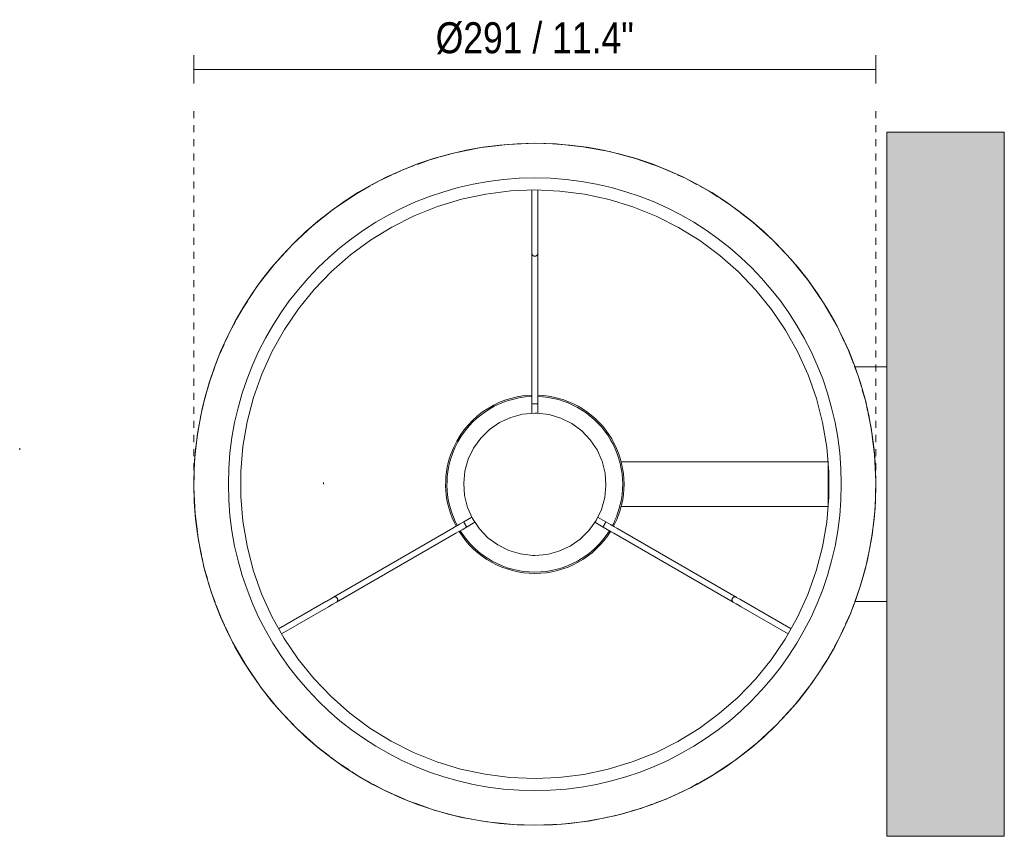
# Model space of a CAD drawing. Header units: millimetres. Extents: x -6725 to -4605, y -404 to 6777.
# Tile 2 of 2: x -6347 to -5927, y 6429 to 6777. Entities that reach past the tile are written whole.
import ezdxf

# ---------------------------------------------------------------- set-up
doc = ezdxf.new("R2010")
doc.units = ezdxf.units.MM
doc.linetypes.add('Dash', pattern=[6, 3, -3])
for name, color, linetype, lineweight in [('Cotas', 7, 'Continuous', 9), ('Cotas-6', 7, 'Continuous', 9), ('Lighthing Fixture Detail Wide Black', 7, 'Continuous', 20), ('Luminarias', 7, 'Continuous', 20), ('Muros', 7, 'Continuous', 9)]:
    doc.layers.add(name, color=color, linetype=linetype, lineweight=lineweight)
doc.layers.add('Lighthing Fixture Dim Grey Dash', color=7, linetype='Dash', lineweight=9, true_color=0xd2d2d2)
doc.layers.add('Lighthing Fixture Dim Grey SOL', color=7, linetype='Continuous', lineweight=9, true_color=0x5b5b5b)
doc.styles.add('Arial Narrow', font='ARIALN.TTF', dxfattribs={"height": 13.2})
doc.dimstyles.new('FARO_-_2_2mm_Arial_Narrow_mm_Inch_Left', dxfattribs={"dimscale": 304.8, "dimtxt": 13.509289, "dimasz": 0, "dimexe": 0.019685, "dimexo": 0.0625, "dimgap": 0.009843, "dimtad": 1, "dimdec": 0, "dimzin": 0, "dimdsep": 46, "dimtxsty": 'Arial Narrow', "dimblk1": 'NONE', "dimblk2": 'NONE', "dimsah": 1, "dimcen": 0.09, "dimadec": 0, "dimazin": 0, "dimtfac": 1, "dimtdec": 4, "dimtix": 1, "dimtmove": 0, "dimatfit": 3, "dimfxl": 0.019685, "dimfxlon": 1, "dimtvp": 1, "dimtolj": 1, "dimtzin": 0, "dimarcsym": 2})

# ---------------------------------------------------------------- blocks, each defined once
blk = doc.blocks.new('windsor_walllamp - 20300 SAVOY White structure wall lamp 20310 Shade-467342-Planta_PDF')
at = {"layer": 'Luminarias'}
for p, q in [((-3420.21, 6704.84), (-3420.21, 6681.66)), ((-3417.71, 6681.66), (-3417.71, 6704.84)), ((-3420.21, 6677.79), (-3420.21, 6619.13)), ((-3417.71, 6619.13), (-3417.71, 6677.79)), ((-3268.96, 6629.5), (-3282.57, 6629.5)), ((-3558.26, 6620.46), (-3558.29, 6620.36)), ((-3420.21, 6613.76), (-3420.21, 6609.64)), ((-3417.71, 6609.64), (-3417.71, 6613.76)), ((-3293.96, 6589), (-3382.18, 6589)), ((-3293.96, 6589), (-3293.96, 6589.33)), ((-3382.18, 6570), (-3293.96, 6570)), ((-3293.96, 6569.66), (-3293.96, 6570)), ((-3445.73, 6565.48), (-3449.26, 6563.45)), ((-3388.66, 6563.45), (-3392.2, 6565.49)), ((-3453.91, 6560.76), (-3504.71, 6531.43)), ((-3448.01, 6561.28), (-3444.52, 6563.3)), ((-3393.46, 6563.33), (-3389.91, 6561.28)), ((-3333.21, 6531.43), (-3384.01, 6560.76)), ((-3503.46, 6529.27), (-3452.66, 6558.6)), ((-3385.26, 6558.6), (-3334.46, 6529.27)), ((-3279.66, 6538.53), (-3279.63, 6538.63)), ((-3508.06, 6529.5), (-3528.09, 6517.93)), ((-3526.87, 6515.75), (-3506.81, 6527.33)), ((-3331.11, 6527.33), (-3311.05, 6515.75)), ((-3309.83, 6517.93), (-3329.86, 6529.5)), ((-3282.57, 6529.5), (-3268.96, 6529.5))]:
    blk.add_line(p, q, dxfattribs=at)
at = {"layer": 'Luminarias', "flags": 128}
for points in [[(-3418.96, 6724.79), (-3430.42, 6724.33), (-3441.81, 6722.98), (-3449.53, 6721.43)], [(-3368.34, 6715.59), (-3376.12, 6718.33), (-3387.2, 6721.27), (-3398.48, 6723.34), (-3409.89, 6724.5), (-3418.96, 6724.79)], [(-3449.93, 6721.35), (-3453.05, 6720.73), (-3459.23, 6718.98)], [(-3460.29, 6718.68), (-3464.08, 6717.6), (-3468.98, 6715.79)], [(-3359.32, 6711.86), (-3365.3, 6714.51), (-3368.27, 6715.56)], [(-3470.36, 6715.27), (-3474.84, 6713.61), (-3478.74, 6711.8)], [(-3350.07, 6707.29), (-3354.82, 6709.86), (-3358.29, 6711.4)], [(-3479.99, 6711.22), (-3485.24, 6708.79), (-3488.31, 6707.06)], [(-3418.96, 6454.1), (-3429.6, 6454.55), (-3440.17, 6455.91), (-3450.58, 6458.15), (-3460.77, 6461.27), (-3470.65, 6465.25), (-3480.16, 6470.05), (-3489.23, 6475.64), (-3497.8, 6481.98), (-3505.79, 6489.02), (-3513.15, 6496.72), (-3519.84, 6505.01), (-3525.8, 6513.85), (-3530.99, 6523.15), (-3535.36, 6532.86), (-3538.9, 6542.91), (-3541.57, 6553.23), (-3543.36, 6563.73), (-3544.25, 6574.34), (-3544.24, 6585), (-3543.32, 6595.61), (-3541.5, 6606.11), (-3538.8, 6616.41), (-3535.23, 6626.45), (-3530.83, 6636.15), (-3525.61, 6645.44), (-3519.63, 6654.26), (-3512.92, 6662.53), (-3505.53, 6670.21), (-3497.52, 6677.23), (-3488.94, 6683.55), (-3479.86, 6689.11), (-3470.33, 6693.89), (-3460.44, 6697.83), (-3450.24, 6700.93), (-3439.82, 6703.14), (-3429.25, 6704.47), (-3418.96, 6704.89)], [(-3489.07, 6706.63), (-3495.23, 6703.16), (-3504.75, 6696.76), (-3513.73, 6689.62), (-3522.12, 6681.81), (-3529.87, 6673.35), (-3536.92, 6664.31), (-3540.76, 6658.51)], [(-3418.96, 6704.89), (-3408.32, 6704.44), (-3397.75, 6703.09), (-3387.34, 6700.84), (-3377.15, 6697.72), (-3367.27, 6693.74), (-3357.75, 6688.94), (-3348.69, 6683.35), (-3340.12, 6677.01), (-3332.13, 6669.97), (-3324.77, 6662.27), (-3318.08, 6653.98), (-3312.12, 6645.14), (-3306.93, 6635.84), (-3302.56, 6626.13), (-3299.02, 6616.08), (-3296.35, 6605.77), (-3294.56, 6595.26), (-3293.67, 6584.65), (-3293.68, 6573.99), (-3294.6, 6563.38), (-3296.42, 6552.88), (-3299.12, 6542.58), (-3302.69, 6532.54), (-3307.09, 6522.84), (-3312.31, 6513.55), (-3318.29, 6504.73), (-3325, 6496.46), (-3332.39, 6488.78), (-3340.4, 6481.76), (-3348.98, 6475.44), (-3358.06, 6469.88), (-3367.59, 6465.11), (-3377.48, 6461.16), (-3387.68, 6458.06), (-3398.1, 6455.85), (-3408.67, 6454.52), (-3418.96, 6454.1)], [(-3341, 6701.97), (-3344.74, 6704.4), (-3348.8, 6706.6)], [(-3332.21, 6695.92), (-3335.12, 6698.15), (-3339.81, 6701.2)], [(-3287.12, 6640.31), (-3290.22, 6646.84), (-3295.93, 6656.78), (-3302.41, 6666.24), (-3309.61, 6675.17), (-3317.5, 6683.49), (-3326.02, 6691.17), (-3331.42, 6695.32)], [(-3420.21, 6681.66), (-3420.21, 6679.57), (-3420.21, 6678.03), (-3420.21, 6677.79)], [(-3417.71, 6677.79), (-3417.71, 6679.19), (-3417.71, 6681.18), (-3417.71, 6681.66)], [(-3541.27, 6657.73), (-3543.24, 6654.75), (-3545.99, 6649.78)], [(-3546.67, 6648.55), (-3548.79, 6644.71), (-3550.74, 6640.42)], [(-3551.34, 6639.09), (-3553.53, 6634.27), (-3554.85, 6630.63)], [(-3283.22, 6630.98), (-3285.31, 6636.47), (-3286.78, 6639.59)], [(-3555.24, 6629.54), (-3557.43, 6623.48), (-3558.26, 6620.48)], [(-3279.86, 6621.08), (-3281.23, 6625.76), (-3282.74, 6629.72)], [(-3558.34, 6620.16), (-3560.47, 6612.42), (-3562.63, 6601.16), (-3563.89, 6589.76), (-3564.25, 6578.3), (-3563.7, 6566.84), (-3562.73, 6559.21)], [(-3420.21, 6613.76), (-3420.21, 6616.03), (-3420.21, 6617.95), (-3420.21, 6619.13)], [(-3417.71, 6619.13), (-3417.71, 6617.76), (-3417.71, 6615.78), (-3417.71, 6613.76)], [(-3277.19, 6610.83), (-3278.01, 6614.75), (-3279.45, 6619.66)], [(-3418.96, 6609.8), (-3424.17, 6609.35), (-3429.23, 6608.01), (-3433.98, 6605.81), (-3438.28, 6602.84), (-3442.01, 6599.17), (-3445.05, 6594.91), (-3447.31, 6590.19), (-3448.73, 6585.15), (-3449.26, 6579.95), (-3448.89, 6574.73), (-3447.62, 6569.65), (-3445.5, 6564.87), (-3442.59, 6560.52), (-3438.97, 6556.74), (-3434.76, 6553.64), (-3430.08, 6551.3), (-3425.06, 6549.81), (-3419.86, 6549.21), (-3418.96, 6549.19)], [(-3418.96, 6549.19), (-3413.75, 6549.64), (-3408.69, 6550.99), (-3403.94, 6553.18), (-3399.64, 6556.15), (-3395.91, 6559.83), (-3392.87, 6564.08), (-3390.61, 6568.8), (-3389.19, 6573.84), (-3388.66, 6579.04), (-3389.03, 6584.26), (-3390.3, 6589.34), (-3392.42, 6594.12), (-3395.33, 6598.47), (-3398.95, 6602.25), (-3403.16, 6605.35), (-3407.84, 6607.69), (-3412.86, 6609.18), (-3418.06, 6609.79), (-3418.96, 6609.8)], [(-3275.25, 6600.25), (-3275.67, 6603.52), (-3276.94, 6609.61)], [(-3279.56, 6538.88), (-3277.45, 6546.57), (-3275.29, 6557.83), (-3274.03, 6569.23), (-3273.67, 6580.69), (-3274.22, 6592.15), (-3275.19, 6599.79)], [(-3293.96, 6589.33), (-3293.96, 6582.78), (-3293.96, 6579.5)], [(-3293.96, 6579.5), (-3293.96, 6572.89), (-3293.96, 6569.66)], [(-3453.91, 6560.76), (-3452.72, 6561.45), (-3451.01, 6562.44), (-3449.26, 6563.45)], [(-3448.01, 6561.28), (-3449.98, 6560.14), (-3451.64, 6559.18), (-3452.66, 6558.6)], [(-3385.26, 6558.6), (-3386.45, 6559.28), (-3388.16, 6560.27), (-3389.91, 6561.28)], [(-3388.66, 6563.45), (-3386.69, 6562.31), (-3385.03, 6561.35), (-3384.01, 6560.76)], [(-3562.67, 6558.75), (-3562.25, 6555.47), (-3560.98, 6549.38)], [(-3560.73, 6548.16), (-3559.91, 6544.24), (-3558.47, 6539.33)], [(-3558.06, 6537.91), (-3556.69, 6533.24), (-3555.18, 6529.27)], [(-3282.68, 6529.46), (-3280.49, 6535.51), (-3279.66, 6538.52)], [(-3504.71, 6531.43), (-3505.92, 6530.73), (-3507.64, 6529.74), (-3508.06, 6529.5)], [(-3329.86, 6529.5), (-3331.67, 6530.54), (-3333, 6531.31), (-3333.21, 6531.43)], [(-3554.7, 6528.01), (-3552.61, 6522.52), (-3551.14, 6519.4)], [(-3506.81, 6527.33), (-3505, 6528.38), (-3503.67, 6529.15), (-3503.46, 6529.27)], [(-3334.46, 6529.27), (-3333.25, 6528.57), (-3331.53, 6527.57), (-3331.11, 6527.33)], [(-3286.58, 6519.9), (-3284.39, 6524.73), (-3283.07, 6528.36)], [(-3550.79, 6518.68), (-3547.7, 6512.15), (-3541.99, 6502.21), (-3535.51, 6492.75), (-3528.31, 6483.83), (-3520.42, 6475.5), (-3511.9, 6467.82), (-3506.5, 6463.67)], [(-3291.25, 6510.44), (-3289.13, 6514.28), (-3287.18, 6518.57)], [(-3296.65, 6501.26), (-3294.68, 6504.25), (-3291.93, 6509.21)], [(-3348.87, 6452.35), (-3342.69, 6455.83), (-3333.17, 6462.24), (-3324.19, 6469.37), (-3315.8, 6477.18), (-3308.05, 6485.64), (-3301, 6494.68), (-3297.16, 6500.48)], [(-3505.71, 6463.07), (-3502.8, 6460.84), (-3498.11, 6457.79)], [(-3496.92, 6457.02), (-3493.18, 6454.6), (-3489.12, 6452.39)], [(-3487.85, 6451.7), (-3483.1, 6449.13), (-3479.63, 6447.59)], [(-3357.93, 6447.77), (-3352.68, 6450.2), (-3349.61, 6451.93)], [(-3478.6, 6447.13), (-3472.62, 6444.48), (-3469.65, 6443.43)], [(-3367.56, 6443.72), (-3363.08, 6445.38), (-3359.18, 6447.19)], [(-3469.58, 6443.41), (-3461.8, 6440.67), (-3450.72, 6437.72), (-3439.44, 6435.66), (-3428.03, 6434.49), (-3418.96, 6434.21)], [(-3377.63, 6440.31), (-3373.84, 6441.39), (-3368.94, 6443.21)], [(-3387.98, 6437.64), (-3384.87, 6438.26), (-3378.8, 6439.98)], [(-3418.96, 6434.21), (-3407.5, 6434.66), (-3396.11, 6436.01), (-3388.38, 6437.56)]]:
    blk.add_lwpolyline(points, dxfattribs=at)
at = {"layer": 'Luminarias'}
for radius, start, end in [(145.29, 90, 270), (145.29, 270, 90), (130.54, 90, 270), (130.54, 270, 90), (38, 91.8857, 159.7742), (37.43, 91.9143, 159.7742), (38, 339.7742, 88.1147), (37.43, 339.7742, 88.0862), (38, 159.7742, 208.1142), (37.43, 159.7742, 208.124), (37.43, 331.8722, 339.7742), (38, 331.8856, 339.7742), (38, 212, 328.1141), (37.43, 211.9468, 328.0421)]:
    blk.add_arc((-3418.96, 6579.5), radius, start, end, dxfattribs=at)
for centre, major_axis, ratio, start_param, end_param in [((-3418.96, 6677.79), (-1.25, 0), 0.900316, 0, 0.261799), ((-3418.96, 6677.79), (1.25, 0), 0.900316, 6.021386, 6.283185), ((-3418.96, 6677.79), (1.25, 0), 0.900316, 3.403394, 3.665191), ((-3418.96, 6677.79), (1.25, 0), 0.900316, 3.665207, 4.188744), ((-3418.96, 6677.79), (1.25, 0), 0.900316, 4.18879, 4.450564), ((-3418.96, 6677.79), (1.25, 0), 0.900316, 4.45059, 4.974188), ((-3418.96, 6677.79), (1.25, 0), 0.900316, 4.974214, 5.235988), ((-3418.96, 6677.79), (1.25, 0), 0.900316, 5.236034, 5.759571), ((-3418.96, 6677.79), (1.25, 0), 0.900316, 5.759587, 6.021384), ((-3418.96, 6613.76), (1.25, 0), 0.019421, 3.141593, 3.665084), ((-3418.96, 6613.76), (1.25, 0), 0.019421, 3.665191, 3.926881), ((-3418.96, 6613.76), (1.25, 0), 0.019421, 3.926991, 4.188701), ((-3418.96, 6613.76), (1.25, 0), 0.019421, 4.18879, 4.45054), ((-3418.96, 6613.76), (1.25, 0), 0.019421, 4.45059, 4.974188), ((-3418.96, 6613.76), (1.25, 0), 0.019421, 4.974238, 5.235988), ((-3418.96, 6613.76), (1.25, 0), 0.019421, 5.236077, 5.497787), ((-3418.96, 6613.76), (1.25, 0), 0.019421, 5.497897, 5.759587), ((-3418.96, 6613.76), (1.25, 0), 0.019421, 5.759694, 6.283185), ((-3448.63, 6562.36), (-0.62, 1.08), 0.019421, 5.759697, 6.283185), ((-3448.63, 6562.36), (-0.63, 1.08), 0.019421, 5.4979, 5.759587), ((-3448.63, 6562.36), (-0.63, 1.08), 0.019421, 5.23608, 5.497787), ((-3448.63, 6562.36), (-0.63, 1.08), 0.019421, 4.97424, 5.235988), ((-3448.63, 6562.36), (-0.63, 1.08), 0.019421, 4.712391, 4.974188), ((-3448.63, 6562.36), (-0.62, 1.08), 0.019421, 4.45059, 4.712389), ((-3448.63, 6562.36), (-0.62, 1.08), 0.019421, 4.18879, 4.450542), ((-3448.63, 6562.36), (-0.63, 1.08), 0.019421, 3.926991, 4.188703), ((-3448.63, 6562.36), (-0.62, 1.08), 0.019421, 3.665191, 3.926884), ((-3448.63, 6562.36), (-0.62, 1.08), 0.019421, 3.141593, 3.665088), ((-3389.29, 6562.36), (0.62, 1.08), 0.019421, 2.356302, 3.141593), ((-3389.29, 6562.36), (0.63, 1.08), 0.019421, 2.094482, 2.356194), ((-3389.29, 6562.36), (0.63, 1.08), 0.019421, 1.832643, 2.094395), ((-3389.29, 6562.36), (0.63, 1.08), 0.019421, 1.570796, 1.832596), ((-3389.29, 6562.36), (0.63, 1.08), 0.019421, 1.308997, 1.570794), ((-3389.29, 6562.36), (0.63, 1.08), 0.019421, 1.047198, 1.308945), ((-3389.29, 6562.36), (0.62, 1.08), 0.019421, 0.785398, 1.047106), ((-3389.29, 6562.36), (0.62, 1.08), 0.019421, 0.523599, 0.785285), ((-3389.29, 6562.36), (0.62, 1.08), 0.019421, 0, 0.523488), ((-3504.09, 6530.35), (-0.63, 1.08), 0.900316, 6.021388, 6.283185), ((-3504.09, 6530.35), (-0.62, 1.08), 0.900316, 5.759588, 6.021386), ((-3504.09, 6530.35), (-0.63, 1.08), 0.900316, 5.497787, 5.759587), ((-3504.09, 6530.35), (-0.62, 1.08), 0.900316, 5.235988, 5.497776), ((-3504.09, 6530.35), (-0.63, 1.08), 0.900316, 4.712444, 5.235947), ((-3504.09, 6530.35), (-0.62, 1.08), 0.900316, 4.450611, 4.712389), ((-3333.83, 6530.35), (0.62, 1.08), 0.900316, 1.570796, 1.832575), ((-3333.83, 6530.35), (0.62, 1.08), 0.900316, 1.047239, 1.570741), ((-3333.83, 6530.35), (0.62, 1.08), 0.900316, 0.785409, 1.047198), ((-3333.83, 6530.35), (0.62, 1.08), 0.900316, 0.523599, 0.785398), ((-3333.83, 6530.35), (0.62, 1.08), 0.900316, 0.261799, 0.523598), ((-3333.83, 6530.35), (0.63, 1.08), 0.900316, 0, 0.261797), ((-3504.09, 6530.35), (-0.63, 1.08), 0.900316, 3.141593, 3.665174), ((-3504.09, 6530.35), (-0.63, 1.08), 0.900316, 3.665191, 3.926975), ((-3504.09, 6530.35), (-0.62, 1.08), 0.900316, 4.18879, 4.45059), ((-3504.09, 6530.35), (-0.63, 1.08), 0.900316, 3.926991, 4.188787), ((-3333.83, 6530.35), (0.62, 1.08), 0.900316, 1.832596, 2.094395), ((-3333.83, 6530.35), (0.62, 1.08), 0.900316, 2.094398, 2.356194), ((-3333.83, 6530.35), (0.62, 1.08), 0.900316, 2.356211, 2.617994), ((-3333.83, 6530.35), (0.62, 1.08), 0.900316, 2.618011, 3.141593)]:
    blk.add_ellipse(centre, major_axis=major_axis, ratio=ratio, start_param=start_param, end_param=end_param, dxfattribs=at)
blk = doc.blocks.new('DIMBLOCK4-Planta_PDF')
at = {"layer": 'Cotas-6', "color": 251, "true_color": 0x5b5b5b}
for p, q in [((-6272.75, 6756.3), (-6272.75, 6762.3)), ((-5982.17, 6756.3), (-5982.17, 6762.3)), ((-6272.75, 6756.3), (-5982.17, 6756.3)), ((-6272.75, 6756.3), (-6272.75, 6750.3)), ((-5982.17, 6756.3), (-5982.17, 6750.3))]:
    blk.add_line(p, q, dxfattribs=at)
at = {"layer": 'Cotas-6', "color": 0, "insert": (-6169.7, 6776.36), "char_height": 13.2, "width": 101.384, "attachment_point": 1, "line_spacing_factor": 0.974696, "style": 'Arial Narrow'}
blk.add_mtext('Ø291 / 11.4"', dxfattribs=at)
blk = doc.blocks.new('_None')

msp = doc.modelspace()

# ---------------------------------------------------------------- hatches: boundary and pattern name
at = {"layer": 'Muros', "true_color": 0xf7f7f7}
msp.add_hatch(color=7, dxfattribs=at).paths.add_polyline_path([(-5977.46, 6429.5), (-5927.46, 6429.5), (-5927.46, 6729.5), (-5977.46, 6729.5), (-5977.46, 6498.85)])

# ---------------------------------------------------------------- linework, layer by layer
at = {"layer": 'Lighthing Fixture Detail Wide Black'}
msp.add_line((-6346.92, 6594.95), (-6346.92, 6594.11), dxfattribs=at)
at = {"layer": 'Lighthing Fixture Dim Grey Dash'}
for p, q in [((-6272.75, 6579.5), (-6272.75, 6738.99)), ((-5982.17, 6579.5), (-5982.17, 6738.99))]:
    msp.add_line(p, q, dxfattribs=at)
at = {"layer": 'Lighthing Fixture Dim Grey SOL'}
msp.add_line((-6217.48, 6579.5), (-6217.48, 6580.3), dxfattribs=at)
at = {"layer": 'Muros', "color": 253, "true_color": 0xaaaaaa}
for p, q in [((-5977.46, 6429.5), (-5977.46, 6729.5)), ((-5927.46, 6729.5), (-5977.46, 6729.5)), ((-5927.46, 6729.5), (-5927.46, 6429.5)), ((-5927.46, 6429.5), (-5977.46, 6429.5))]:
    msp.add_line(p, q, dxfattribs=at)

# ---------------------------------------------------------------- block references
at = {"layer": 'Luminarias'}
msp.add_blockref('windsor_walllamp - 20300 SAVOY White structure wall lamp 20310 Shade-467342-Planta_PDF', (-2708.5, 0), dxfattribs=at)

# ---------------------------------------------------------------- dimensions: what is measured, and where the dimension line sits
at = {"layer": 'Cotas', "color": 251, "true_color": 0x5b5b5b}
dim = msp.add_linear_dim(base=(-5982.17, 6756.3), p1=(-6272.75, 6750.3), p2=(-5982.17, 6750.3), text='Ø<>', dimstyle='FARO_-_2_2mm_Arial_Narrow_mm_Inch_Left', override={"dimpost": '<>', "dimfxl": 290.579458}, dxfattribs=at)
dim.commit()
dim.dimension.update_dxf_attribs({"geometry": 'DIMBLOCK4-Planta_PDF', "text_midpoint": (-6127.46, 6767.97)})

doc.saveas('drawing.dxf')
